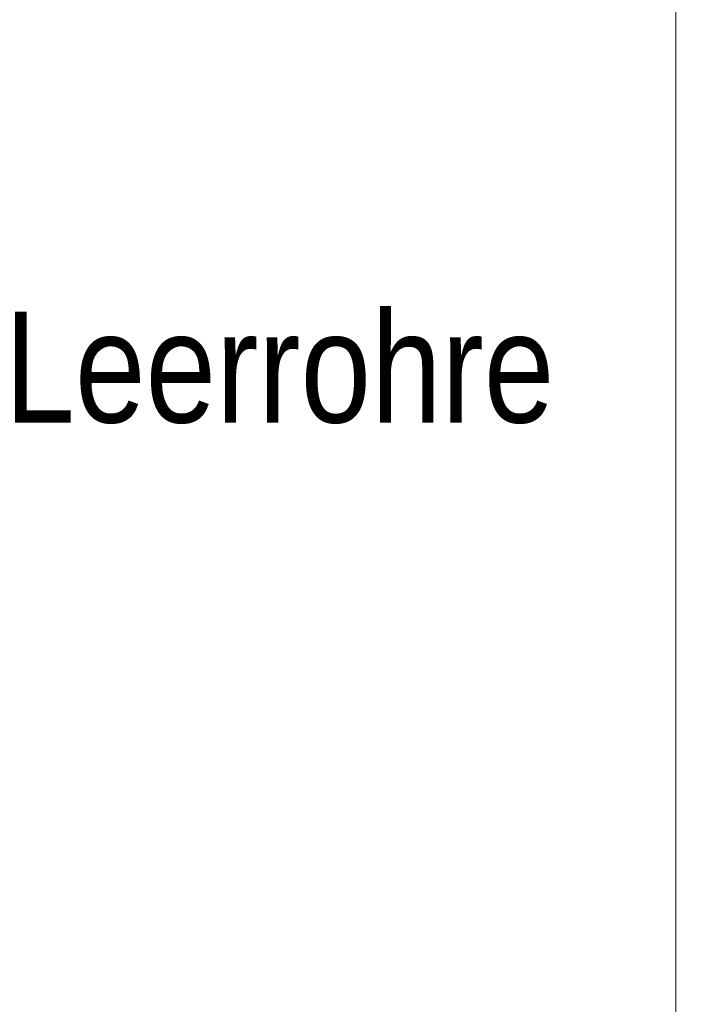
# Model space of a CAD drawing. Extents: x -620 to 3480, y 62 to 1107.
# Tile 133 of 244: x 187 to 196, y 720 to 732. Entities that reach past the tile are written whole.
import ezdxf
from ezdxf.lldxf.tags import DXFTag

# ---------------------------------------------------------------- set-up
doc = ezdxf.new("R2010")
doc.units = 0
doc.layers.get('0').update_dxf_attribs({"lineweight": 35})
doc.layers.add('E_Detail_Beschriftung', color=7, linetype='Continuous', lineweight=13, true_color=0x009900)
doc.layers.add('E_Detail_Linie_Text_Bem', color=7, linetype='Continuous', lineweight=13)
doc.styles.get("Standard").update_dxf_attribs({"font": 'ARIALN.TTF'})
tags = doc.linetypes.add('fein_strichliert-A06G9GVL8I', pattern=[4, 1, -2, 1]).pattern_tags.tags
tags[8:9] = [DXFTag(74, 4), DXFTag(75, 0), DXFTag(340, '0'), DXFTag(46, 0.0), DXFTag(50, 0.0), DXFTag(44, 0.0), DXFTag(45, 0.0)]
tags[6:7] = [DXFTag(74, 4), DXFTag(75, 0), DXFTag(340, '0'), DXFTag(46, 0.0), DXFTag(50, 0.0), DXFTag(44, 0.0), DXFTag(45, 0.0)]
tags[4:5] = [DXFTag(74, 4), DXFTag(75, 0), DXFTag(340, '0'), DXFTag(46, 0.0), DXFTag(50, 0.0), DXFTag(44, 0.0), DXFTag(45, 0.0)]

# ---------------------------------------------------------------- blocks, each defined once
blk = doc.blocks.new('Referenz-A06G9GVP8I')
at = {"layer": 'E_Detail_Linie_Text_Bem', "linetype": 'fein_strichliert-A06G9GVL8I', "ltscale": 0.65}
blk.add_line((195.631, 695.677), (195.631, 756.994), dxfattribs=at)
at = {"layer": 'E_Detail_Beschriftung', "linetype": 'Continuous', "ltscale": 0.13, "insert": (187.143, 728.303), "char_height": 1.4, "attachment_point": 1}
blk.add_mtext('{\\fArial Narrow;Leerrohre}', dxfattribs=at)

msp = doc.modelspace()

# ---------------------------------------------------------------- block references
at = {"color": 8, "lineweight": 25, "ltscale": 0.25, "true_color": 0x808080}
msp.add_blockref('Referenz-A06G9GVP8I', (0, 0), dxfattribs=at)

doc.saveas('drawing.dxf')
